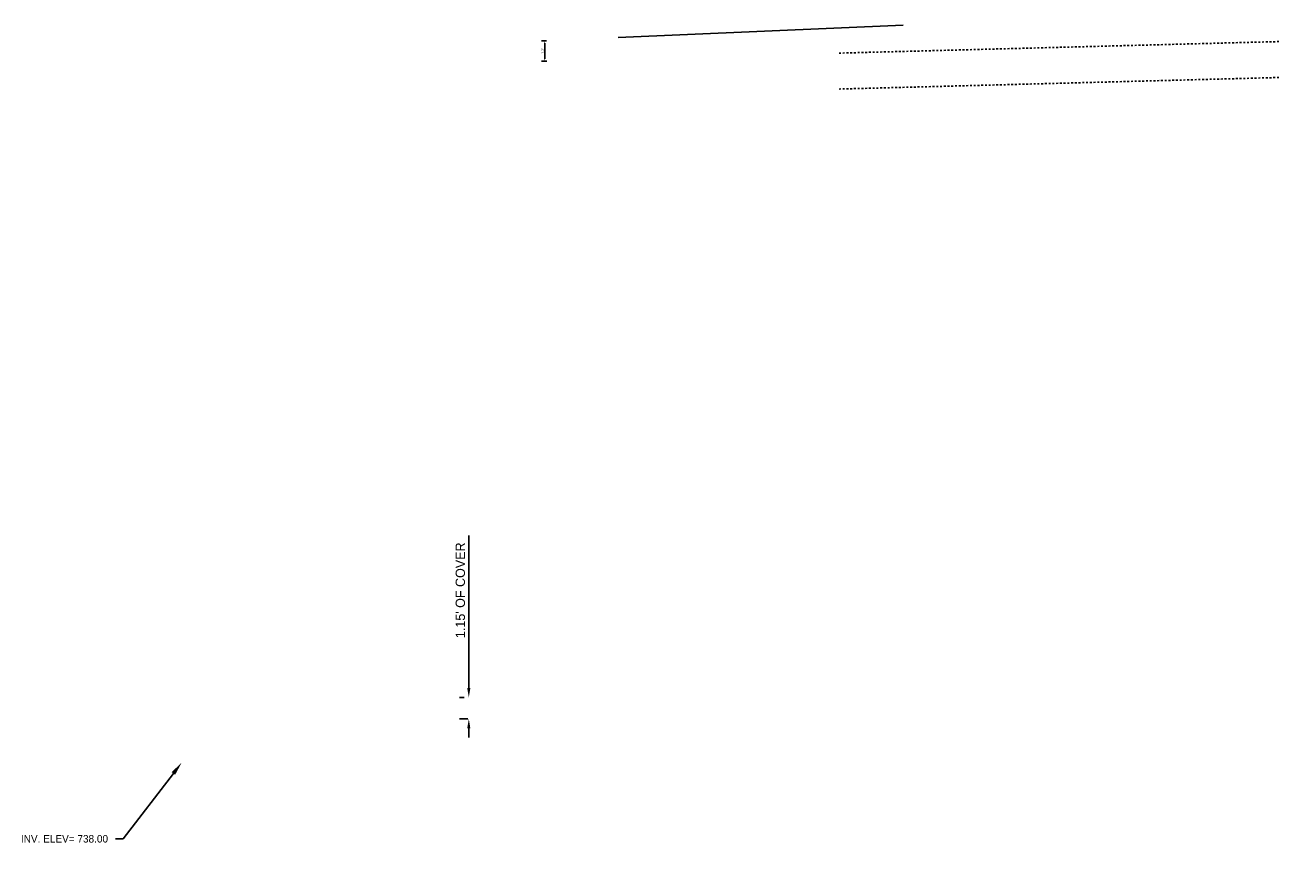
# Model space of a CAD drawing. Header units: feet. Extents: x 1471884 to 1494146, y 655913 to 664855.
# Tile 1 of 2: x 1471884 to 1471951, y 664810 to 664855. Entities that reach past the tile are written whole.
import ezdxf
from ezdxf import colors
from ezdxf.entities.mleader import LeaderData, LeaderLine
from ezdxf.math import Vec2, Vec3

# ---------------------------------------------------------------- set-up
doc = ezdxf.new("R2010")
doc.units = ezdxf.units.FT
doc.header["$MEASUREMENT"] = 0
doc.linetypes.add('OhDOT_USTN5', pattern=[0.11, 0.055, -0.055])
for name, color, linetype in [('DR_X_Storm_Sewer', 200, 'OhDOT_USTN5'), ('PV_P_EOP', 6, 'Continuous'), ('PV_P_Text', 8, 'Continuous'), ('SH_Text', 9, 'Continuous')]:
    doc.layers.add(name, color=color, linetype=linetype)
doc.styles.add('Slanted-Normal', font='font31.shx', dxfattribs={"height": 0.1})
doc.styles.get("Standard").update_dxf_attribs({"font": 'font31.shx'})
doc.dimstyles.new('COEC', dxfattribs={"dimscale": 13.9, "dimtxt": 0.18, "dimasz": 0.18, "dimexe": 0.18, "dimexo": 0.0625, "dimgap": 0.09, "dimtad": 1, "dimzin": 0, "dimdsep": 46, "dimtxsty": 'Standard', "dimcen": 0.09, "dimclrd": 256, "dimclre": 256, "dimclrt": 256, "dimaunit": 1, "dimadec": 4, "dimazin": 0, "dimtfac": 1, "dimtofl": 0, "dimtmove": 0, "dimatfit": 3, "dimfxl": 1, "dimtolj": 1, "dimtzin": 0, "dimlwd": -1, "dimlwe": -1, "dimarcsym": 0})

# ---------------------------------------------------------------- blocks, each defined once
blk = doc.blocks.new('*D1093')
at = {"layer": 'Defpoints', "color": 0, "transparency": 16777216}
for p in [(1471912.147, 664854.053), (1471911.996, 664852.969), (1471912.177, 664852.969)]:
    blk.add_point(p, dxfattribs=at)
at = {"layer": 'PV_P_Text', "transparency": 16777216}
for p, q in [((1471912.084, 664854.053), (1471911.816, 664854.053)), ((1471911.996, 664853.928), (1471911.996, 664853.094)), ((1471912.115, 664852.969), (1471911.816, 664852.969))]:
    blk.add_line(p, q, dxfattribs=at)
for points in [[(1471911.975, 664853.928), (1471912.017, 664853.928), (1471911.996, 664854.053)], [(1471911.975, 664853.094), (1471912.017, 664853.094), (1471911.996, 664852.969)]]:
    blk.add_solid(points, dxfattribs=at)
at = {"layer": 'PV_P_Text', "transparency": 16777216, "insert": (1471911.884, 664853.511), "char_height": 0.125, "attachment_point": 5, "rotation": 90}
blk.add_mtext("\\A1;1.0'", dxfattribs=at)
blk = doc.blocks.new('*D1094')
at = {"layer": 'Defpoints', "color": 0, "transparency": 16777216}
for p in [(1471907.94, 664819.009), (1471907.94, 664817.867), (1471908.139, 664817.867)]:
    blk.add_point(p, dxfattribs=at)
at = {"layer": 'SH_Text', "transparency": 16777216}
for p, q in [((1471907.94, 664819.509), (1471907.94, 664827.656)), ((1471907.69, 664819.009), (1471907.44, 664819.009)), ((1471907.889, 664817.867), (1471907.44, 664817.867)), ((1471907.94, 664817.367), (1471907.94, 664816.867))]:
    blk.add_line(p, q, dxfattribs=at)
for points in [[(1471907.857, 664819.509), (1471908.023, 664819.509), (1471907.94, 664819.009)], [(1471907.857, 664817.367), (1471908.023, 664817.367), (1471907.94, 664817.867)]]:
    blk.add_solid(points, dxfattribs=at)
at = {"layer": 'SH_Text', "transparency": 16777216, "insert": (1471907.49, 664824.732), "char_height": 0.5, "attachment_point": 5, "rotation": 90}
blk.add_mtext("\\A1;1.15' OF COVER", dxfattribs=at)

msp = doc.modelspace()

# ---------------------------------------------------------------- linework, layer by layer
at = {"layer": 'DR_X_Storm_Sewer', "flags": 128}
for points in [[(1471951.201, 664854.02), (1471927.627, 664853.402)], [(1471951.201, 664852.102), (1471927.677, 664851.486)]]:
    msp.add_lwpolyline(points, dxfattribs=at)
at = {"layer": 'PV_P_EOP', "flags": 128}
msp.add_lwpolyline([(1471915.915, 664854.245), (1471931.139, 664854.9)], dxfattribs=at)

# ---------------------------------------------------------------- dimensions: what is measured, and where the dimension line sits
at = {"layer": 'PV_P_Text'}
dim = msp.add_linear_dim(base=(1471911.996, 664852.969), p1=(1471912.147, 664854.053), p2=(1471912.177, 664852.969), angle=90, text="1.0'", dimstyle='COEC', override={"dimscale": 1, "dimtxt": 0.125, "dimasz": 0.125, "dimgap": 0.05}, dxfattribs=at)
dim.commit()
dim.dimension.update_dxf_attribs({"geometry": '*D1093', "text_midpoint": (1471911.884, 664853.511)})
at = {"layer": 'SH_Text'}
dim = msp.add_linear_dim(base=(1471907.94, 664817.867), p1=(1471907.94, 664819.009), p2=(1471908.139, 664817.867), angle=90, text="1.15' OF COVER", dimstyle='COEC', override={"dimscale": 4, "dimtxt": 0.125, "dimasz": 0.125, "dimexe": 0.125, "dimgap": 0.05}, dxfattribs=at)
dim.commit()
dim.dimension.update_dxf_attribs({"geometry": '*D1094', "text_midpoint": (1471907.94, 664824.732), "dimtype": 160})

# ---------------------------------------------------------------- leaders
ml = msp.add_multileader_mtext('Standard', dxfattribs=at)
ml.set_content('INV. ELEV= 738.00', color=256, style='Slanted-Normal')
ml.set_leader_properties()
ml.build(insert=Vec2(0, 0))
ml.multileader.update_dxf_attribs({"text_right_attachment_type": 3, "dogleg_length": 0.1, "arrow_head_size": 0.72, "scale": 4})
ctx = ml.context
ctx.base_point, ctx.scale, ctx.char_height, ctx.arrow_head_size, ctx.landing_gap_size, ctx.plane_origin = Vec3(1471882.772, 664811.468), 4, 0.4, 0.72, 0.4, Vec3(1471892.604, 664815.525)
ctx.right_attachment, ctx.text_align_type = 3, 2
notes = []
notes.append((ctx, [(0, (1, 1, 0), (1471889.477, 664811.468), (-1, 0), 0.4, [(0, [(1471892.604, 664815.525)], 0, [])])]))
ctx.mtext.insert, ctx.mtext.alignment, ctx.mtext.flow_direction = Vec3(1471888.677, 664811.668), 3, 5
for ctx, leaders in notes:
    for number, flags, end, landing, length, lines in leaders:
        leader = LeaderData()
        leader.index, (leader.has_last_leader_line, leader.has_dogleg_vector, leader.attachment_direction) = number, flags
        leader.last_leader_point, leader.dogleg_vector, leader.dogleg_length = Vec3(end), Vec3(landing), length
        for number, points, colour, breaks in lines:
            line = LeaderLine()
            line.index, line.vertices, line.color, line.breaks = number, Vec3.list(points), colors.encode_raw_color(colour), breaks
            leader.lines.append(line)
        ctx.leaders.append(leader)

doc.saveas('drawing.dxf')
